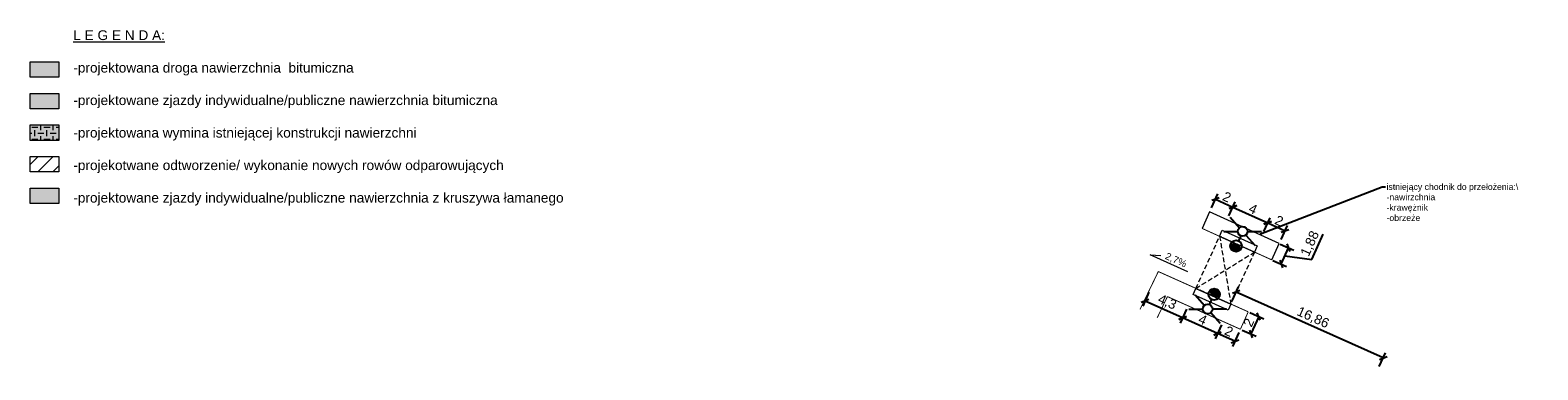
# Model space of a CAD drawing. Header units: metres. Extents: x 6551181 to 6555585, y 5935140 to 5937297.
# Tile 96 of 97: x 6555275 to 6555433, y 5935921 to 5935957. Entities that reach past the tile are written whole.
import ezdxf
from ezdxf import colors
from ezdxf.entities.mleader import LeaderData, LeaderLine
from ezdxf.math import Vec2, Vec3

# ---------------------------------------------------------------- set-up
doc = ezdxf.new("R2010")
doc.units = ezdxf.units.M
doc.linetypes.add('HIDDEN2', pattern=[0.1875, 0.125, -0.0625])
for name, color, linetype, lineweight in [('_dr kreskowanie', 255, 'Continuous', 0), ('_krawężnik 15x30', 30, 'Continuous', 13), ('_kreskowanie zieleń', 74, 'Continuous', 0), ('_kreskowanie zjazd', 252, 'Continuous', 0), ('_kreskowanie zjazd kostka', 190, 'Continuous', 0), ('_opis', 7, 'Continuous', 18), ('_rowy', 3, 'Continuous', 13), ('_wymiar', 140, 'Continuous', 5)]:
    doc.layers.add(name, color=color, linetype=linetype, lineweight=lineweight)
for name, color, linetype in [('_krawężnik 15x22', 74, 'Continuous'), ('_obrzeże 8x30', 2, 'Continuous'), ('_oświetlenie', 1, 'Continuous')]:
    doc.layers.add(name, color=color, linetype=linetype)
doc.layers.add('_linie pomocnicze', color=202, linetype='Continuous', lineweight=13, plot=False)
doc.styles.add('marcin', font='arial.ttf')
doc.dimstyles.new('marcin', dxfattribs={"dimscale": 0.2, "dimtxt": 8, "dimasz": 6, "dimexe": 3, "dimexo": 0.625, "dimgap": 3, "dimtad": 1, "dimdec": 3, "dimrnd": 0.01, "dimtxsty": 'marcin', "dimblk": 'OBLIQUE', "dimcen": 2.5, "dimclrd": 256, "dimadec": 0, "dimazin": 0, "dimtfac": 1, "dimtdec": 3, "dimtmove": 1, "dimatfit": 3, "dimfxl": 8, "dimfxlon": 1, "dimarcsym": 0})
pattern_1 = [(0, (-13836.6547, 9965.43076), (0.635, 0.635), [0.635, -0.635]), (90, (-13836.3372, 9965.74826), (-0.635, 0.635), [0.635, -0.635])]
pattern_2 = [(45, (-13836.6547, 9965.4308), (-1.5715448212, 1.5715448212), []), (45, (-13835.0832, 9965.4308), (-1.5715448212, 1.5715448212), [2.778125, -0.555625, 0, -0.555625])]

# ---------------------------------------------------------------- blocks, each defined once
blk = doc.blocks.new('_Oblique')
at = {"color": 0, "linetype": 'ByBlock', "lineweight": -2}
blk.add_line((-0.5, -0.5), (0.5, 0.5), dxfattribs=at)
blk = doc.blocks.new('*D1172')
at = {"layer": '_wymiar', "color": 0, "lineweight": -2, "transparency": 16777216}
for p, q in [((6555399.57, 5935926.02), (6555398.92, 5935924.56)), ((6555401.4, 5935925.2), (6555400.74, 5935923.74))]:
    blk.add_line(p, q, dxfattribs=at)
at = {"layer": '_wymiar', "lineweight": -2, "transparency": 16777216}
blk.add_line((6555400.99, 5935924.29), (6555399.16, 5935925.1), dxfattribs=at)
at = {"layer": 'Defpoints', "color": 0, "transparency": 16777216}
for p in [(6555400.55, 5935928.19), (6555402.37, 5935927.38), (6555399.16, 5935925.1)]:
    blk.add_point(p, dxfattribs=at)
at = {"layer": '_wymiar', "lineweight": -2, "transparency": 16777216, "xscale": 0.6000000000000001, "yscale": 0.6000000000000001, "zscale": 0.6000000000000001}
for p, rotation in [((6555399.16, 5935925.1), 155.8438077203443), ((6555400.99, 5935924.29), 335.8438077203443)]:
    blk.add_blockref('_Oblique', p, dxfattribs=dict(at, rotation=rotation))
at = {"layer": '_wymiar', "color": 0, "transparency": 16777216, "insert": (6555400.36, 5935925.34), "char_height": 1, "attachment_point": 5, "rotation": 335.8438, "style": 'marcin'}
blk.add_mtext('2', dxfattribs=at)
blk = doc.blocks.new('*D1173')
at = {"layer": '_wymiar', "color": 0, "lineweight": -2, "transparency": 16777216}
for p, q in [((6555395.92, 5935927.65), (6555395.27, 5935926.19)), ((6555399.57, 5935926.02), (6555398.92, 5935924.56))]:
    blk.add_line(p, q, dxfattribs=at)
at = {"layer": '_wymiar', "lineweight": -2, "transparency": 16777216}
blk.add_line((6555399.16, 5935925.1), (6555395.51, 5935926.74), dxfattribs=at)
at = {"layer": 'Defpoints', "color": 0, "transparency": 16777216}
for p in [(6555396.9, 5935929.83), (6555400.55, 5935928.19), (6555395.51, 5935926.74)]:
    blk.add_point(p, dxfattribs=at)
at = {"layer": '_wymiar', "lineweight": -2, "transparency": 16777216, "xscale": 0.6000000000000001, "yscale": 0.6000000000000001, "zscale": 0.6000000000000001}
for p, rotation in [((6555395.51, 5935926.74), 155.8438077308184), ((6555399.16, 5935925.1), 335.8438077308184)]:
    blk.add_blockref('_Oblique', p, dxfattribs=dict(at, rotation=rotation))
at = {"layer": '_wymiar', "color": 0, "transparency": 16777216, "insert": (6555397.62, 5935926.56), "char_height": 1, "attachment_point": 5, "rotation": 335.8438, "style": 'marcin'}
blk.add_mtext('4', dxfattribs=at)
blk = doc.blocks.new('*D1174')
at = {"layer": '_wymiar', "color": 0, "lineweight": -2, "transparency": 16777216}
for p, q in [((6555391.99, 5935929.42), (6555391.34, 5935927.96)), ((6555395.92, 5935927.65), (6555395.27, 5935926.19))]:
    blk.add_line(p, q, dxfattribs=at)
at = {"layer": '_wymiar', "lineweight": -2, "transparency": 16777216}
blk.add_line((6555395.51, 5935926.74), (6555391.59, 5935928.5), dxfattribs=at)
at = {"layer": 'Defpoints', "color": 0, "transparency": 16777216}
for p in [(6555392.97, 5935931.59), (6555396.9, 5935929.83), (6555391.59, 5935928.5)]:
    blk.add_point(p, dxfattribs=at)
at = {"layer": '_wymiar', "lineweight": -2, "transparency": 16777216, "xscale": 0.6000000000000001, "yscale": 0.6000000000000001, "zscale": 0.6000000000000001}
for p, rotation in [((6555391.59, 5935928.5), 155.8438077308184), ((6555395.51, 5935926.74), 335.8438077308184)]:
    blk.add_blockref('_Oblique', p, dxfattribs=dict(at, rotation=rotation))
at = {"layer": '_wymiar', "color": 0, "transparency": 16777216, "insert": (6555393.88, 5935928.35), "char_height": 1, "attachment_point": 5, "rotation": 335.8438, "style": 'marcin'}
blk.add_mtext('4,3', dxfattribs=at)
blk = doc.blocks.new('*D1175')
at = {"layer": '_wymiar', "color": 0, "lineweight": -2, "transparency": 16777216}
for p, q in [((6555398.54, 5935938.26), (6555399.2, 5935939.72)), ((6555400.36, 5935937.43), (6555401.02, 5935938.89))]:
    blk.add_line(p, q, dxfattribs=at)
at = {"layer": '_wymiar', "lineweight": -2, "transparency": 16777216}
blk.add_line((6555398.95, 5935939.17), (6555400.77, 5935938.34), dxfattribs=at)
at = {"layer": 'Defpoints', "color": 0, "transparency": 16777216}
for p in [(6555400.77, 5935938.34), (6555397.56, 5935936.11), (6555399.38, 5935935.28)]:
    blk.add_point(p, dxfattribs=at)
at = {"layer": '_wymiar', "lineweight": -2, "transparency": 16777216, "xscale": 0.6000000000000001, "yscale": 0.6000000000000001, "zscale": 0.6000000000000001}
for p, rotation in [((6555398.95, 5935939.17), 155.5372996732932), ((6555400.77, 5935938.34), 335.5372996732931)]:
    blk.add_blockref('_Oblique', p, dxfattribs=dict(at, rotation=rotation))
at = {"layer": '_wymiar', "color": 0, "transparency": 16777216, "insert": (6555400.15, 5935939.4), "char_height": 1, "attachment_point": 5, "rotation": 335.5373, "style": 'marcin'}
blk.add_mtext('2', dxfattribs=at)
blk = doc.blocks.new('*D1176')
at = {"layer": '_wymiar', "color": 0, "lineweight": -2, "transparency": 16777216}
for p, q in [((6555400.36, 5935937.43), (6555401.02, 5935938.89)), ((6555404, 5935935.78), (6555404.66, 5935937.23))]:
    blk.add_line(p, q, dxfattribs=at)
at = {"layer": '_wymiar', "lineweight": -2, "transparency": 16777216}
blk.add_line((6555400.77, 5935938.34), (6555404.41, 5935936.69), dxfattribs=at)
at = {"layer": 'Defpoints', "color": 0, "transparency": 16777216}
for p in [(6555404.41, 5935936.69), (6555399.38, 5935935.28), (6555403.02, 5935933.63)]:
    blk.add_point(p, dxfattribs=at)
at = {"layer": '_wymiar', "lineweight": -2, "transparency": 16777216, "xscale": 0.6000000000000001, "yscale": 0.6000000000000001, "zscale": 0.6000000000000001}
for p, rotation in [((6555400.77, 5935938.34), 155.5372996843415), ((6555404.41, 5935936.69), 335.5372996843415)]:
    blk.add_blockref('_Oblique', p, dxfattribs=dict(at, rotation=rotation))
at = {"layer": '_wymiar', "color": 0, "transparency": 16777216, "insert": (6555402.88, 5935938.15), "char_height": 1, "attachment_point": 5, "rotation": 335.5373, "style": 'marcin'}
blk.add_mtext('4', dxfattribs=at)
blk = doc.blocks.new('*D1177')
at = {"layer": '_wymiar', "color": 0, "lineweight": -2, "transparency": 16777216}
for p, q in [((6555404, 5935935.78), (6555404.66, 5935937.23)), ((6555405.82, 5935934.95), (6555406.48, 5935936.4))]:
    blk.add_line(p, q, dxfattribs=at)
at = {"layer": '_wymiar', "lineweight": -2, "transparency": 16777216}
blk.add_line((6555404.41, 5935936.69), (6555406.23, 5935935.86), dxfattribs=at)
at = {"layer": 'Defpoints', "color": 0, "transparency": 16777216}
for p in [(6555406.23, 5935935.86), (6555403.02, 5935933.63), (6555404.85, 5935932.81)]:
    blk.add_point(p, dxfattribs=at)
at = {"layer": '_wymiar', "lineweight": -2, "transparency": 16777216, "xscale": 0.6000000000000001, "yscale": 0.6000000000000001, "zscale": 0.6000000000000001}
for p, rotation in [((6555404.41, 5935936.69), 155.5372996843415), ((6555406.23, 5935935.86), 335.5372996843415)]:
    blk.add_blockref('_Oblique', p, dxfattribs=dict(at, rotation=rotation))
at = {"layer": '_wymiar', "color": 0, "transparency": 16777216, "insert": (6555405.61, 5935936.91), "char_height": 1, "attachment_point": 5, "rotation": 335.5373, "style": 'marcin'}
blk.add_mtext('2', dxfattribs=at)
blk = doc.blocks.new('*D1178')
at = {"layer": '_wymiar', "color": 0, "lineweight": -2, "transparency": 16777216}
for p, q in [((6555402.55, 5935927.3), (6555404.01, 5935926.64)), ((6555401.73, 5935925.47), (6555403.19, 5935924.82))]:
    blk.add_line(p, q, dxfattribs=at)
at = {"layer": '_wymiar', "lineweight": -2, "transparency": 16777216}
blk.add_line((6555403.47, 5935926.89), (6555402.65, 5935925.06), dxfattribs=at)
at = {"layer": 'Defpoints', "color": 0, "transparency": 16777216}
for p in [(6555402.37, 5935927.38), (6555401.56, 5935925.55), (6555402.65, 5935925.06)]:
    blk.add_point(p, dxfattribs=at)
at = {"layer": '_wymiar', "lineweight": -2, "transparency": 16777216, "xscale": 0.6000000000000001, "yscale": 0.6000000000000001, "zscale": 0.6000000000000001}
for p, rotation in [((6555403.47, 5935926.89), 65.8438077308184), ((6555402.65, 5935925.06), 245.8438077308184)]:
    blk.add_blockref('_Oblique', p, dxfattribs=dict(at, rotation=rotation))
at = {"layer": '_wymiar', "color": 0, "transparency": 16777216, "insert": (6555402.42, 5935926.26), "char_height": 1, "attachment_point": 5, "rotation": 65.8438, "style": 'marcin'}
blk.add_mtext('2', dxfattribs=at)
blk = doc.blocks.new('*D1179')
at = {"layer": '_wymiar', "color": 0, "lineweight": -2, "transparency": 16777216}
for p, q in [((6555405.73, 5935934.47), (6555407.15, 5935933.83)), ((6555404.96, 5935932.76), (6555406.37, 5935932.12))]:
    blk.add_line(p, q, dxfattribs=at)
at = {"layer": '_wymiar', "lineweight": -2, "transparency": 16777216}
for p, q in [((6555409.01, 5935932.85), (6555410.21, 5935935.49)), ((6555405.82, 5935932.37), (6555406.6, 5935934.08)), ((6555406.21, 5935933.22), (6555409.01, 5935932.85))]:
    blk.add_line(p, q, dxfattribs=at)
at = {"layer": 'Defpoints', "color": 0, "transparency": 16777216}
for p in [(6555405.62, 5935934.52), (6555404.85, 5935932.81), (6555406.6, 5935934.08)]:
    blk.add_point(p, dxfattribs=at)
at = {"layer": '_wymiar', "lineweight": -2, "transparency": 16777216, "xscale": 0.6000000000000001, "yscale": 0.6000000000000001, "zscale": 0.6000000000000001}
for p, rotation in [((6555406.6, 5935934.08), 65.65286749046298), ((6555405.82, 5935932.37), 245.652867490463)]:
    blk.add_blockref('_Oblique', p, dxfattribs=dict(at, rotation=rotation))
at = {"layer": '_wymiar', "color": 0, "transparency": 16777216, "insert": (6555408.88, 5935934.5), "char_height": 1, "attachment_point": 5, "rotation": 65.6529, "style": 'marcin'}
blk.add_mtext('1,88', dxfattribs=at)
blk = doc.blocks.new('*D1180')
at = {"layer": '_wymiar', "color": 0, "lineweight": -2, "transparency": 16777216}
for p, q in [((6555400.7, 5935928.54), (6555401.36, 5935930)), ((6555416.08, 5935921.64), (6555416.74, 5935923.1))]:
    blk.add_line(p, q, dxfattribs=at)
at = {"layer": '_wymiar', "lineweight": -2, "transparency": 16777216}
blk.add_line((6555416.49, 5935922.55), (6555401.11, 5935929.45), dxfattribs=at)
at = {"layer": 'Defpoints', "color": 0, "transparency": 16777216}
for p in [(6555401.11, 5935929.45), (6555400.55, 5935928.19), (6555415.93, 5935921.3)]:
    blk.add_point(p, dxfattribs=at)
at = {"layer": '_wymiar', "lineweight": -2, "transparency": 16777216, "xscale": 0.6000000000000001, "yscale": 0.6000000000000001, "zscale": 0.6000000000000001}
for p, rotation in [((6555401.11, 5935929.45), 155.8595421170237), ((6555416.49, 5935922.55), 335.8595421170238)]:
    blk.add_blockref('_Oblique', p, dxfattribs=dict(at, rotation=rotation))
at = {"layer": '_wymiar', "color": 0, "transparency": 16777216, "insert": (6555409.13, 5935926.73), "char_height": 1, "attachment_point": 5, "rotation": 335.8595, "style": 'marcin'}
blk.add_mtext('16,86', dxfattribs=at)
blk = doc.blocks.new('*D1181')
at = {"layer": '_wymiar', "color": 0, "lineweight": -2, "transparency": 16777216}
for p, q in [((6555399.57, 5935926.02), (6555398.92, 5935924.56)), ((6555401.4, 5935925.2), (6555400.74, 5935923.74))]:
    blk.add_line(p, q, dxfattribs=at)
at = {"layer": '_wymiar', "lineweight": -2, "transparency": 16777216}
blk.add_line((6555400.99, 5935924.29), (6555399.16, 5935925.1), dxfattribs=at)
at = {"layer": 'Defpoints', "color": 0, "transparency": 16777216}
for p in [(6555400.55, 5935928.19), (6555402.37, 5935927.38), (6555399.16, 5935925.1)]:
    blk.add_point(p, dxfattribs=at)
at = {"layer": '_wymiar', "lineweight": -2, "transparency": 16777216, "xscale": 0.6000000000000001, "yscale": 0.6000000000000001, "zscale": 0.6000000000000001}
for p, rotation in [((6555399.16, 5935925.1), 155.8438077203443), ((6555400.99, 5935924.29), 335.8438077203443)]:
    blk.add_blockref('_Oblique', p, dxfattribs=dict(at, rotation=rotation))
at = {"layer": '_wymiar', "color": 0, "transparency": 16777216, "insert": (6555400.36, 5935925.34), "char_height": 1, "attachment_point": 5, "rotation": 335.8438, "style": 'marcin'}
blk.add_mtext('2', dxfattribs=at)
blk = doc.blocks.new('*D1182')
at = {"layer": '_wymiar', "color": 0, "lineweight": -2, "transparency": 16777216}
for p, q in [((6555395.92, 5935927.65), (6555395.27, 5935926.19)), ((6555399.57, 5935926.02), (6555398.92, 5935924.56))]:
    blk.add_line(p, q, dxfattribs=at)
at = {"layer": '_wymiar', "lineweight": -2, "transparency": 16777216}
blk.add_line((6555399.16, 5935925.1), (6555395.51, 5935926.74), dxfattribs=at)
at = {"layer": 'Defpoints', "color": 0, "transparency": 16777216}
for p in [(6555396.9, 5935929.83), (6555400.55, 5935928.19), (6555395.51, 5935926.74)]:
    blk.add_point(p, dxfattribs=at)
at = {"layer": '_wymiar', "lineweight": -2, "transparency": 16777216, "xscale": 0.6000000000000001, "yscale": 0.6000000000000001, "zscale": 0.6000000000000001}
for p, rotation in [((6555395.51, 5935926.74), 155.8438077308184), ((6555399.16, 5935925.1), 335.8438077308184)]:
    blk.add_blockref('_Oblique', p, dxfattribs=dict(at, rotation=rotation))
at = {"layer": '_wymiar', "color": 0, "transparency": 16777216, "insert": (6555397.62, 5935926.56), "char_height": 1, "attachment_point": 5, "rotation": 335.8438, "style": 'marcin'}
blk.add_mtext('4', dxfattribs=at)
blk = doc.blocks.new('*D1183')
at = {"layer": '_wymiar', "color": 0, "lineweight": -2, "transparency": 16777216}
for p, q in [((6555391.99, 5935929.42), (6555391.34, 5935927.96)), ((6555395.92, 5935927.65), (6555395.27, 5935926.19))]:
    blk.add_line(p, q, dxfattribs=at)
at = {"layer": '_wymiar', "lineweight": -2, "transparency": 16777216}
blk.add_line((6555395.51, 5935926.74), (6555391.59, 5935928.5), dxfattribs=at)
at = {"layer": 'Defpoints', "color": 0, "transparency": 16777216}
for p in [(6555392.97, 5935931.59), (6555396.9, 5935929.83), (6555391.59, 5935928.5)]:
    blk.add_point(p, dxfattribs=at)
at = {"layer": '_wymiar', "lineweight": -2, "transparency": 16777216, "xscale": 0.6000000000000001, "yscale": 0.6000000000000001, "zscale": 0.6000000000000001}
for p, rotation in [((6555391.59, 5935928.5), 155.8438077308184), ((6555395.51, 5935926.74), 335.8438077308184)]:
    blk.add_blockref('_Oblique', p, dxfattribs=dict(at, rotation=rotation))
at = {"layer": '_wymiar', "color": 0, "transparency": 16777216, "insert": (6555393.88, 5935928.35), "char_height": 1, "attachment_point": 5, "rotation": 335.8438, "style": 'marcin'}
blk.add_mtext('4,3', dxfattribs=at)
blk = doc.blocks.new('*D1184')
at = {"layer": '_wymiar', "color": 0, "lineweight": -2, "transparency": 16777216}
for p, q in [((6555398.54, 5935938.26), (6555399.2, 5935939.72)), ((6555400.36, 5935937.43), (6555401.02, 5935938.89))]:
    blk.add_line(p, q, dxfattribs=at)
at = {"layer": '_wymiar', "lineweight": -2, "transparency": 16777216}
blk.add_line((6555398.95, 5935939.17), (6555400.77, 5935938.34), dxfattribs=at)
at = {"layer": 'Defpoints', "color": 0, "transparency": 16777216}
for p in [(6555400.77, 5935938.34), (6555397.56, 5935936.11), (6555399.38, 5935935.28)]:
    blk.add_point(p, dxfattribs=at)
at = {"layer": '_wymiar', "lineweight": -2, "transparency": 16777216, "xscale": 0.6000000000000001, "yscale": 0.6000000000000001, "zscale": 0.6000000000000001}
for p, rotation in [((6555398.95, 5935939.17), 155.5372996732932), ((6555400.77, 5935938.34), 335.5372996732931)]:
    blk.add_blockref('_Oblique', p, dxfattribs=dict(at, rotation=rotation))
at = {"layer": '_wymiar', "color": 0, "transparency": 16777216, "insert": (6555400.15, 5935939.4), "char_height": 1, "attachment_point": 5, "rotation": 335.5373, "style": 'marcin'}
blk.add_mtext('2', dxfattribs=at)
blk = doc.blocks.new('*D1185')
at = {"layer": '_wymiar', "color": 0, "lineweight": -2, "transparency": 16777216}
for p, q in [((6555400.36, 5935937.43), (6555401.02, 5935938.89)), ((6555404, 5935935.78), (6555404.66, 5935937.23))]:
    blk.add_line(p, q, dxfattribs=at)
at = {"layer": '_wymiar', "lineweight": -2, "transparency": 16777216}
blk.add_line((6555400.77, 5935938.34), (6555404.41, 5935936.69), dxfattribs=at)
at = {"layer": 'Defpoints', "color": 0, "transparency": 16777216}
for p in [(6555404.41, 5935936.69), (6555399.38, 5935935.28), (6555403.02, 5935933.63)]:
    blk.add_point(p, dxfattribs=at)
at = {"layer": '_wymiar', "lineweight": -2, "transparency": 16777216, "xscale": 0.6000000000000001, "yscale": 0.6000000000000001, "zscale": 0.6000000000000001}
for p, rotation in [((6555400.77, 5935938.34), 155.5372996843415), ((6555404.41, 5935936.69), 335.5372996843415)]:
    blk.add_blockref('_Oblique', p, dxfattribs=dict(at, rotation=rotation))
at = {"layer": '_wymiar', "color": 0, "transparency": 16777216, "insert": (6555402.88, 5935938.15), "char_height": 1, "attachment_point": 5, "rotation": 335.5373, "style": 'marcin'}
blk.add_mtext('4', dxfattribs=at)
blk = doc.blocks.new('*D1186')
at = {"layer": '_wymiar', "color": 0, "lineweight": -2, "transparency": 16777216}
for p, q in [((6555404, 5935935.78), (6555404.66, 5935937.23)), ((6555405.82, 5935934.95), (6555406.48, 5935936.4))]:
    blk.add_line(p, q, dxfattribs=at)
at = {"layer": '_wymiar', "lineweight": -2, "transparency": 16777216}
blk.add_line((6555404.41, 5935936.69), (6555406.23, 5935935.86), dxfattribs=at)
at = {"layer": 'Defpoints', "color": 0, "transparency": 16777216}
for p in [(6555406.23, 5935935.86), (6555403.02, 5935933.63), (6555404.85, 5935932.81)]:
    blk.add_point(p, dxfattribs=at)
at = {"layer": '_wymiar', "lineweight": -2, "transparency": 16777216, "xscale": 0.6000000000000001, "yscale": 0.6000000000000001, "zscale": 0.6000000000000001}
for p, rotation in [((6555404.41, 5935936.69), 155.5372996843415), ((6555406.23, 5935935.86), 335.5372996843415)]:
    blk.add_blockref('_Oblique', p, dxfattribs=dict(at, rotation=rotation))
at = {"layer": '_wymiar', "color": 0, "transparency": 16777216, "insert": (6555405.61, 5935936.91), "char_height": 1, "attachment_point": 5, "rotation": 335.5373, "style": 'marcin'}
blk.add_mtext('2', dxfattribs=at)
blk = doc.blocks.new('*D1187')
at = {"layer": '_wymiar', "color": 0, "lineweight": -2, "transparency": 16777216}
for p, q in [((6555402.55, 5935927.3), (6555404.01, 5935926.64)), ((6555401.73, 5935925.47), (6555403.19, 5935924.82))]:
    blk.add_line(p, q, dxfattribs=at)
at = {"layer": '_wymiar', "lineweight": -2, "transparency": 16777216}
blk.add_line((6555403.47, 5935926.89), (6555402.65, 5935925.06), dxfattribs=at)
at = {"layer": 'Defpoints', "color": 0, "transparency": 16777216}
for p in [(6555402.37, 5935927.38), (6555401.56, 5935925.55), (6555402.65, 5935925.06)]:
    blk.add_point(p, dxfattribs=at)
at = {"layer": '_wymiar', "lineweight": -2, "transparency": 16777216, "xscale": 0.6000000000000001, "yscale": 0.6000000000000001, "zscale": 0.6000000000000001}
for p, rotation in [((6555403.47, 5935926.89), 65.8438077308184), ((6555402.65, 5935925.06), 245.8438077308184)]:
    blk.add_blockref('_Oblique', p, dxfattribs=dict(at, rotation=rotation))
at = {"layer": '_wymiar', "color": 0, "transparency": 16777216, "insert": (6555402.42, 5935926.26), "char_height": 1, "attachment_point": 5, "rotation": 65.8438, "style": 'marcin'}
blk.add_mtext('2', dxfattribs=at)
blk = doc.blocks.new('*D1188')
at = {"layer": '_wymiar', "color": 0, "lineweight": -2, "transparency": 16777216}
for p, q in [((6555405.73, 5935934.47), (6555407.15, 5935933.83)), ((6555404.96, 5935932.76), (6555406.37, 5935932.12))]:
    blk.add_line(p, q, dxfattribs=at)
at = {"layer": '_wymiar', "lineweight": -2, "transparency": 16777216}
for p, q in [((6555409.01, 5935932.85), (6555410.21, 5935935.49)), ((6555405.82, 5935932.37), (6555406.6, 5935934.08)), ((6555406.21, 5935933.22), (6555409.01, 5935932.85))]:
    blk.add_line(p, q, dxfattribs=at)
at = {"layer": 'Defpoints', "color": 0, "transparency": 16777216}
for p in [(6555405.62, 5935934.52), (6555404.85, 5935932.81), (6555406.6, 5935934.08)]:
    blk.add_point(p, dxfattribs=at)
at = {"layer": '_wymiar', "lineweight": -2, "transparency": 16777216, "xscale": 0.6000000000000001, "yscale": 0.6000000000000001, "zscale": 0.6000000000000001}
for p, rotation in [((6555406.6, 5935934.08), 65.65286749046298), ((6555405.82, 5935932.37), 245.652867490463)]:
    blk.add_blockref('_Oblique', p, dxfattribs=dict(at, rotation=rotation))
at = {"layer": '_wymiar', "color": 0, "transparency": 16777216, "insert": (6555408.88, 5935934.5), "char_height": 1, "attachment_point": 5, "rotation": 65.6529, "style": 'marcin'}
blk.add_mtext('1,88', dxfattribs=at)
blk = doc.blocks.new('*D1189')
at = {"layer": '_wymiar', "color": 0, "lineweight": -2, "transparency": 16777216}
for p, q in [((6555400.7, 5935928.54), (6555401.36, 5935930)), ((6555416.08, 5935921.64), (6555416.74, 5935923.1))]:
    blk.add_line(p, q, dxfattribs=at)
at = {"layer": '_wymiar', "lineweight": -2, "transparency": 16777216}
blk.add_line((6555416.49, 5935922.55), (6555401.11, 5935929.45), dxfattribs=at)
at = {"layer": 'Defpoints', "color": 0, "transparency": 16777216}
for p in [(6555401.11, 5935929.45), (6555400.55, 5935928.19), (6555415.93, 5935921.3)]:
    blk.add_point(p, dxfattribs=at)
at = {"layer": '_wymiar', "lineweight": -2, "transparency": 16777216, "xscale": 0.6000000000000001, "yscale": 0.6000000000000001, "zscale": 0.6000000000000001}
for p, rotation in [((6555401.11, 5935929.45), 155.8595421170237), ((6555416.49, 5935922.55), 335.8595421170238)]:
    blk.add_blockref('_Oblique', p, dxfattribs=dict(at, rotation=rotation))
at = {"layer": '_wymiar', "color": 0, "transparency": 16777216, "insert": (6555409.13, 5935926.73), "char_height": 1, "attachment_point": 5, "rotation": 335.8595, "style": 'marcin'}
blk.add_mtext('16,86', dxfattribs=at)

msp = doc.modelspace()

# ---------------------------------------------------------------- hatches: boundary and pattern name
at = {"layer": '_dr kreskowanie'}
h = msp.add_hatch(dxfattribs=at)
h.set_pattern_fill('CHECKER', color=22, scale=0.05, style=0)
h.set_pattern_definition(pattern_1)
h.paths.add_polyline_path([(6555277.9995, 5935946.9391), (6555275.0051, 5935946.9391), (6555275.0051, 5935945.3257), (6555277.9995, 5935945.3257)])
h = msp.add_hatch(dxfattribs=at)
h.set_pattern_fill('CHECKER', color=22, scale=0.05, style=0)
h.set_pattern_definition(pattern_1)
h.paths.add_polyline_path([(6555277.9995, 5935946.9391), (6555275.0051, 5935946.9391), (6555275.0051, 5935945.3257), (6555277.9995, 5935945.3257)])
at = {"layer": '_kreskowanie zieleń'}
h = msp.add_hatch(color=253, dxfattribs=at)
h.dxf.hatch_style = 1
h.paths.add_polyline_path([(6555277.9995, 5935953.5477), (6555275.0051, 5935953.5477), (6555275.0051, 5935951.9343), (6555277.9995, 5935951.9343)])
h = msp.add_hatch(color=253, dxfattribs=at)
h.dxf.hatch_style = 1
h.paths.add_polyline_path([(6555277.9995, 5935953.5477), (6555275.0051, 5935953.5477), (6555275.0051, 5935951.9343), (6555277.9995, 5935951.9343)])
h = msp.add_hatch(color=253, dxfattribs=at)
h.dxf.hatch_style = 1
h.paths.add_polyline_path([(6555277.9995, 5935946.9391), (6555275.0051, 5935946.9391), (6555275.0051, 5935945.3257), (6555277.9995, 5935945.3257)])
h = msp.add_hatch(color=253, dxfattribs=at)
h.dxf.hatch_style = 1
h.paths.add_polyline_path([(6555277.9995, 5935946.9391), (6555275.0051, 5935946.9391), (6555275.0051, 5935945.3257), (6555277.9995, 5935945.3257)])
at = {"layer": '_kreskowanie zjazd'}
h = msp.add_hatch(color=256, dxfattribs=at)
h.dxf.hatch_style = 1
h.paths.add_polyline_path([(6555277.9995, 5935950.238), (6555275.0051, 5935950.238), (6555275.0051, 5935948.6246), (6555277.9995, 5935948.6246)])
h = msp.add_hatch(color=256, dxfattribs=at)
h.dxf.hatch_style = 1
h.paths.add_polyline_path([(6555277.9995, 5935950.238), (6555275.0051, 5935950.238), (6555275.0051, 5935948.6246), (6555277.9995, 5935948.6246)])
at = {"layer": '_kreskowanie zjazd kostka'}
h = msp.add_hatch(color=256, dxfattribs=at)
h.dxf.hatch_style = 1
h.paths.add_polyline_path([(6555277.9995, 5935940.3251), (6555275.0051, 5935940.3251), (6555275.0051, 5935938.7117), (6555277.9995, 5935938.7117)])
h = msp.add_hatch(color=256, dxfattribs=at)
h.dxf.hatch_style = 1
h.paths.add_polyline_path([(6555277.9995, 5935940.3251), (6555275.0051, 5935940.3251), (6555275.0051, 5935938.7117), (6555277.9995, 5935938.7117)])
at = {"layer": '_oświetlenie'}
for points in [[(6555400.5019, 5935934.2956, -0.68175416), (6555401.5116, 5935933.8371, -0.68175416)], [(6555400.5019, 5935934.2956, -0.68175416), (6555401.5116, 5935933.8371, -0.68175416)], [(6555398.3968, 5935929.631, 0.68175416), (6555399.4086, 5935929.1772, 0.68175416)], [(6555398.3968, 5935929.631, 0.68175416), (6555399.4086, 5935929.1772, 0.68175416)]]:
    msp.add_hatch(color=256, dxfattribs=at).paths.add_polyline_path(points)
at = {"layer": '_rowy'}
h = msp.add_hatch(dxfattribs=at)
h.set_pattern_fill('ANSI35', color=256, scale=0.35, style=0)
h.set_pattern_definition(pattern_2)
h.paths.add_polyline_path([(6555277.9995, 5935943.6348), (6555275.0051, 5935943.6348), (6555275.0051, 5935942.0214), (6555277.9995, 5935942.0214)])
h = msp.add_hatch(dxfattribs=at)
h.set_pattern_fill('ANSI35', color=256, scale=0.35, style=0)
h.set_pattern_definition(pattern_2)
h.paths.add_polyline_path([(6555277.9995, 5935943.6348), (6555275.0051, 5935943.6348), (6555275.0051, 5935942.0214), (6555277.9995, 5935942.0214)])

# ---------------------------------------------------------------- linework, layer by layer
at = {"layer": '_krawężnik 15x22', "linetype": 'HIDDEN2', "lineweight": 40, "ltscale": 4, "const_width": 0.1}
for points in [[(6555397.5567, 5935936.1067), (6555399.3771, 5935935.2785), (6555403.0231, 5935933.6331), (6555404.8452, 5935932.8086)], [(6555397.5567, 5935936.1067), (6555399.3771, 5935935.2785), (6555403.0231, 5935933.6331), (6555404.8452, 5935932.8086)], [(6555397.5567, 5935936.1067), (6555399.3771, 5935935.2785), (6555403.0231, 5935933.6331), (6555404.8452, 5935932.8086)], [(6555397.5567, 5935936.1067), (6555399.3771, 5935935.2785), (6555403.0231, 5935933.6331), (6555404.8452, 5935932.8086)], [(6555396.8991, 5935929.8315), (6555392.9715, 5935931.593)], [(6555396.8991, 5935929.8315), (6555392.9715, 5935931.593)], [(6555396.8991, 5935929.8315), (6555392.9715, 5935931.593)], [(6555396.8991, 5935929.8315), (6555392.9715, 5935931.593)], [(6555402.3737, 5935927.3761), (6555400.5488, 5935928.1946)], [(6555402.3737, 5935927.3761), (6555400.5488, 5935928.1946)], [(6555402.3737, 5935927.3761), (6555400.5488, 5935928.1946)], [(6555402.3737, 5935927.3761), (6555400.5488, 5935928.1946)]]:
    msp.add_lwpolyline(points, dxfattribs=at)
at = {"layer": '_krawężnik 15x30', "linetype": 'HIDDEN2', "lineweight": 40, "ltscale": 4, "const_width": 0.1}
msp.add_lwpolyline([(6555400.5488, 5935928.1946), (6555396.8991, 5935929.8315)], dxfattribs=at)
msp.add_lwpolyline([(6555400.5488, 5935928.1946), (6555396.8991, 5935929.8315)], dxfattribs=at)
at = {"layer": '_linie pomocnicze', "ltscale": 4}
msp.add_lwpolyline([(6555404.8452, 5935932.8086), (6555405.6205, 5935934.522), (6555398.3393, 5935937.8296), (6555397.5567, 5935936.1067)], dxfattribs=at)
msp.add_lwpolyline([(6555404.8452, 5935932.8086), (6555405.6205, 5935934.522), (6555398.3393, 5935937.8296), (6555397.5567, 5935936.1067)], dxfattribs=at)
msp.add_lwpolyline([(6555404.8452, 5935932.8086), (6555405.6205, 5935934.522), (6555398.3393, 5935937.8296), (6555397.5567, 5935936.1067)], dxfattribs=at)
msp.add_lwpolyline([(6555404.8452, 5935932.8086), (6555405.6205, 5935934.522), (6555398.3393, 5935937.8296), (6555397.5567, 5935936.1067)], dxfattribs=at)
at = {"layer": '_linie pomocnicze'}
for points in [[(6555403.3095, 5935934.2718), (6555403.0231, 5935933.6331), (6555399.3733, 5935935.27), (6555399.6597, 5935935.9087), (6555403.3095, 5935934.2718)], [(6555403.3095, 5935934.2718), (6555403.0231, 5935933.6331), (6555399.3733, 5935935.27), (6555399.6597, 5935935.9087), (6555403.3095, 5935934.2718)], [(6555403.3095, 5935934.2718), (6555403.0231, 5935933.6331), (6555399.3733, 5935935.27), (6555399.6597, 5935935.9087), (6555403.3095, 5935934.2718)], [(6555403.3095, 5935934.2718), (6555403.0231, 5935933.6331), (6555399.3733, 5935935.27), (6555399.6597, 5935935.9087), (6555403.3095, 5935934.2718)], [(6555400.5488, 5935928.1946), (6555400.2624, 5935927.5559), (6555396.6126, 5935929.1928), (6555396.8991, 5935929.8315), (6555400.5488, 5935928.1946)], [(6555400.5488, 5935928.1946), (6555400.2624, 5935927.5559), (6555396.6126, 5935929.1928), (6555396.8991, 5935929.8315), (6555400.5488, 5935928.1946)], [(6555400.5488, 5935928.1946), (6555400.2624, 5935927.5559), (6555396.6126, 5935929.1928), (6555396.8991, 5935929.8315), (6555400.5488, 5935928.1946)], [(6555400.5488, 5935928.1946), (6555400.2624, 5935927.5559), (6555396.6126, 5935929.1928), (6555396.8991, 5935929.8315), (6555400.5488, 5935928.1946)]]:
    msp.add_lwpolyline(points, dxfattribs=at)
at = {"layer": '_linie pomocnicze', "linetype": 'HIDDEN2', "ltscale": 4}
msp.add_lwpolyline([(6555396.8991, 5935929.8315), (6555399.3771, 5935935.2785), (6555403.0231, 5935933.6331), (6555400.5488, 5935928.1946), (6555396.8991, 5935929.8315), (6555403.0231, 5935933.6331), (6555399.3821, 5935935.2895), (6555400.5488, 5935928.1946)], dxfattribs=at)
msp.add_lwpolyline([(6555396.8991, 5935929.8315), (6555399.3771, 5935935.2785), (6555403.0231, 5935933.6331), (6555400.5488, 5935928.1946), (6555396.8991, 5935929.8315), (6555403.0231, 5935933.6331), (6555399.3821, 5935935.2895), (6555400.5488, 5935928.1946)], dxfattribs=at)
msp.add_lwpolyline([(6555396.8991, 5935929.8315), (6555399.3771, 5935935.2785), (6555403.0231, 5935933.6331), (6555400.5488, 5935928.1946), (6555396.8991, 5935929.8315), (6555403.0231, 5935933.6331), (6555399.3821, 5935935.2895), (6555400.5488, 5935928.1946)], dxfattribs=at)
msp.add_lwpolyline([(6555396.8991, 5935929.8315), (6555399.3771, 5935935.2785), (6555403.0231, 5935933.6331), (6555400.5488, 5935928.1946), (6555396.8991, 5935929.8315), (6555403.0231, 5935933.6331), (6555399.3821, 5935935.2895), (6555400.5488, 5935928.1946)], dxfattribs=at)
at = {"layer": '_obrzeże 8x30', "linetype": 'HIDDEN2', "lineweight": 40, "ltscale": 4, "const_width": 0.1}
for points in [[(6555392.9715, 5935931.593), (6555391.0555, 5935927.624)], [(6555392.9715, 5935931.593), (6555391.0555, 5935927.624)], [(6555393.9273, 5935928.9724), (6555392.8567, 5935926.7545)], [(6555393.9273, 5935928.9724), (6555392.8567, 5935926.7545)], [(6555401.5553, 5935925.5512), (6555393.9273, 5935928.9724)], [(6555401.5553, 5935925.5512), (6555393.9273, 5935928.9724)], [(6555401.5553, 5935925.5512), (6555402.3737, 5935927.3761)], [(6555401.5553, 5935925.5512), (6555402.3737, 5935927.3761)]]:
    msp.add_lwpolyline(points, dxfattribs=at)
at = {"layer": '_opis', "linetype": 'Continuous'}
for points in [[(6555275.0051, 5935953.5477), (6555277.9995, 5935953.5477), (6555277.9995, 5935951.9343), (6555275.0051, 5935951.9343)], [(6555275.0051, 5935953.5477), (6555277.9995, 5935953.5477), (6555277.9995, 5935951.9343), (6555275.0051, 5935951.9343)], [(6555275.0051, 5935950.238), (6555277.9995, 5935950.238), (6555277.9995, 5935948.6246), (6555275.0051, 5935948.6246)], [(6555275.0051, 5935950.238), (6555277.9995, 5935950.238), (6555277.9995, 5935948.6246), (6555275.0051, 5935948.6246)], [(6555275.0051, 5935946.9391), (6555277.9995, 5935946.9391), (6555277.9995, 5935945.3257), (6555275.0051, 5935945.3257)], [(6555275.0051, 5935946.9391), (6555277.9995, 5935946.9391), (6555277.9995, 5935945.3257), (6555275.0051, 5935945.3257)], [(6555275.0051, 5935943.6348), (6555277.9995, 5935943.6348), (6555277.9995, 5935942.0214), (6555275.0051, 5935942.0214)], [(6555275.0051, 5935943.6348), (6555277.9995, 5935943.6348), (6555277.9995, 5935942.0214), (6555275.0051, 5935942.0214)], [(6555275.0051, 5935940.3251), (6555277.9995, 5935940.3251), (6555277.9995, 5935938.7117), (6555275.0051, 5935938.7117)], [(6555275.0051, 5935940.3251), (6555277.9995, 5935940.3251), (6555277.9995, 5935938.7117), (6555275.0051, 5935938.7117)]]:
    msp.add_lwpolyline(points, close=True, dxfattribs=at)
at = {"layer": '_opis'}
msp.add_lwpolyline([(6555396.0505, 5935931.5598), (6555392.1032, 5935933.3301), (6555393.2414, 5935933.2701)], dxfattribs=at)
msp.add_lwpolyline([(6555396.0505, 5935931.5598), (6555392.1032, 5935933.3301), (6555393.2414, 5935933.2701)], dxfattribs=at)
at = {"layer": '_oświetlenie'}
for points in [[(6555400.4948, 5935937.2748), (6555401.4609, 5935936.1712)], [(6555400.4948, 5935937.2748), (6555401.4609, 5935936.1712)], [(6555399.823, 5935935.7954), (6555401.2898, 5935935.7943)], [(6555399.823, 5935935.7954), (6555401.2898, 5935935.7943)], [(6555402.2926, 5935935.7935), (6555403.7593, 5935935.7923)], [(6555402.2926, 5935935.7935), (6555403.7593, 5935935.7923)], [(6555401.5839, 5935935.3373), (6555401.343, 5935934.8068)], [(6555401.5839, 5935935.3373), (6555401.343, 5935934.8068)], [(6555402.1215, 5935935.4166), (6555403.0876, 5935934.313)], [(6555402.1215, 5935935.4166), (6555403.0876, 5935934.313)], [(6555396.8229, 5935929.1477), (6555397.7942, 5935928.0486)], [(6555396.8229, 5935929.1477), (6555397.7942, 5935928.0486)], [(6555398.3314, 5935928.1304), (6555398.5699, 5935928.662)], [(6555398.3314, 5935928.1304), (6555398.5699, 5935928.662)], [(6555396.1581, 5935927.6653), (6555397.6248, 5935927.6709)], [(6555396.1581, 5935927.6653), (6555397.6248, 5935927.6709)], [(6555398.4583, 5935927.2971), (6555399.4295, 5935926.198)], [(6555398.4583, 5935927.2971), (6555399.4295, 5935926.198)], [(6555398.6277, 5935927.6748), (6555400.0944, 5935927.6804)], [(6555398.6277, 5935927.6748), (6555400.0944, 5935927.6804)]]:
    msp.add_lwpolyline(points, dxfattribs=at)
for centre, radius in [((6555401.7912, 5935935.7939), 0.5014), ((6555401.7912, 5935935.7939), 0.5014), ((6555401.0967, 5935934.2645), 0.5956), ((6555401.0967, 5935934.2645), 0.5956), ((6555398.8136, 5935929.2055), 0.5956), ((6555398.8136, 5935929.2055), 0.5956), ((6555398.1262, 5935927.6729), 0.5014), ((6555398.1262, 5935927.6729), 0.5014)]:
    msp.add_circle(centre, radius, dxfattribs=at)
for centre, start, end in [((6555400.9167, 5935933.8681), 357.008749, 134.14624), ((6555400.9167, 5935933.8681), 357.008749, 134.14624), ((6555398.9917, 5935929.6026), 177.275062, 314.412553), ((6555398.9917, 5935929.6026), 177.275062, 314.412553)]:
    msp.add_arc(centre, 0.5956, start, end, dxfattribs=at)

# ---------------------------------------------------------------- texts
at = {"layer": '_opis', "insert": (6555279.5155, 5935956.8435), "char_height": 0.9072, "width": 57.317884, "attachment_point": 1, "style": 'marcin'}
msp.add_mtext('\\L\\H1.125x;L E G E N D A:\\P\\P\\l-projektowana droga nawierzchnia  bitumiczna\\P\\P-projektowane zjazdy indywidualne/publiczne nawierzchnia bitumiczna\\P\\P-projektowana wymina istniejącej konstrukcji nawierzchni\\P\\P-projekotwane odtworzenie/ wykonanie nowych rowów odparowujących \\P\\P-projektowane zjazdy indywidualne/publiczne nawierzchnia z kruszywa łamanego\\P\\P\\P\\P\\P\\P\\P\\P\\P', dxfattribs=at)
msp.add_mtext('\\L\\H1.125x;L E G E N D A:\\P\\P\\l-projektowana droga nawierzchnia  bitumiczna\\P\\P-projektowane zjazdy indywidualne/publiczne nawierzchnia bitumiczna\\P\\P-projektowana wymina istniejącej konstrukcji nawierzchni\\P\\P-projekotwane odtworzenie/ wykonanie nowych rowów odparowujących \\P\\P-projektowane zjazdy indywidualne/publiczne nawierzchnia z kruszywa łamanego\\P\\P\\P\\P\\P\\P\\P\\P\\P', dxfattribs=at)
at = {"layer": '_opis', "insert": (6555393.915, 5935933.6173), "char_height": 0.65, "width": 57.317884, "attachment_point": 1, "rotation": 335.843808, "style": 'marcin'}
msp.add_mtext('\\H1.125x;2,7%', dxfattribs=at)
msp.add_mtext('\\H1.125x;2,7%', dxfattribs=at)

# ---------------------------------------------------------------- dimensions: what is measured, and where the dimension line sits
at = {"layer": '_wymiar'}
for p1, p2, distance, picture, middle in [((6555397.5567, 5935936.1067), (6555399.3771, 5935935.2785), 3.3658, '*D1175', (6555400.1514, 5935939.3953)), ((6555397.5567, 5935936.1067), (6555399.3771, 5935935.2785), 3.3658, '*D1184', (6555400.1514, 5935939.3953)), ((6555404.8452, 5935932.8086), (6555405.6205, 5935934.522), -1.0743, '*D1179', (6555408.3612, 5935933.3593)), ((6555404.8452, 5935932.8086), (6555405.6205, 5935934.522), -1.0743, '*D1188', (6555408.3612, 5935933.3593)), ((6555415.9319, 5935921.3004), (6555400.5488, 5935928.1946), -1.3743, '*D1180', (6555409.13, 5935926.7325)), ((6555415.9319, 5935921.3004), (6555400.5488, 5935928.1946), -1.3743, '*D1189', (6555409.13, 5935926.7325)), ((6555402.3737, 5935927.3761), (6555400.5488, 5935928.1946), 3.3864, '*D1172', (6555400.3628, 5935925.3361)), ((6555402.3737, 5935927.3761), (6555400.5488, 5935928.1946), 3.3864, '*D1181', (6555400.3628, 5935925.3361)), ((6555402.3737, 5935927.3761), (6555401.5553, 5935925.5512), 1.1962, '*D1178', (6555402.4154, 5935926.2615)), ((6555402.3737, 5935927.3761), (6555401.5553, 5935925.5512), 1.1962, '*D1187', (6555402.4154, 5935926.2615))]:
    dim = msp.add_aligned_dim(p1=p1, p2=p2, distance=distance, dimstyle='marcin', override={"dimtxt": 5, "dimasz": 3, "dimgap": 1, "dimfxl": 5}, dxfattribs=at)
    dim.commit()
    dim.dimension.update_dxf_attribs({"geometry": picture, "text_midpoint": middle})
for base, p1, p2, angle, picture, middle in [((6555404.4118, 5935936.6857), (6555399.3771, 5935935.2785), (6555403.0231, 5935933.6331), 335.5373, '*D1176', (6555402.8812, 5935938.1511)), ((6555404.4118, 5935936.6857), (6555399.3771, 5935935.2785), (6555403.0231, 5935933.6331), 335.5373, '*D1185', (6555402.8812, 5935938.1511)), ((6555406.2323, 5935935.8575), (6555403.0231, 5935933.6331), (6555404.8452, 5935932.8086), 335.5373, '*D1177', (6555405.6128, 5935936.9107)), ((6555406.2323, 5935935.8575), (6555403.0231, 5935933.6331), (6555404.8452, 5935932.8086), 335.5373, '*D1186', (6555405.6128, 5935936.9107)), ((6555391.5857, 5935928.5032), (6555396.8991, 5935929.8315), (6555392.9715, 5935931.593), 155.843808, '*D1174', (6555393.8772, 5935928.3532)), ((6555391.5857, 5935928.5032), (6555396.8991, 5935929.8315), (6555392.9715, 5935931.593), 155.843808, '*D1183', (6555393.8772, 5935928.3532)), ((6555395.5133, 5935926.7417), (6555400.5488, 5935928.1946), (6555396.8991, 5935929.8315), 155.843808, '*D1173', (6555397.6246, 5935926.5619)), ((6555395.5133, 5935926.7417), (6555400.5488, 5935928.1946), (6555396.8991, 5935929.8315), 155.843808, '*D1182', (6555397.6246, 5935926.5619))]:
    dim = msp.add_linear_dim(base=base, p1=p1, p2=p2, angle=angle, dimstyle='marcin', override={"dimtxt": 5, "dimasz": 3, "dimgap": 1, "dimfxl": 5}, dxfattribs=at)
    dim.commit()
    dim.dimension.update_dxf_attribs({"geometry": picture, "text_midpoint": middle})

# ---------------------------------------------------------------- leaders
at = {"layer": '_opis'}
ml = msp.add_multileader_mtext('Standard', dxfattribs=at)
ml.set_content('istniejący chodnik do przełożenia:\\\\\\P-nawirzchnia\\P-krawężnik \\P-obrzeże', color=256, style='marcin')
ml.set_leader_properties()
ml.build(insert=Vec2(0, 0))
ml.multileader.update_dxf_attribs({"text_right_attachment_type": 6, "dogleg_length": 0.36, "arrow_head_size": 0.18})
ctx = ml.context
ctx.base_point, ctx.char_height, ctx.arrow_head_size, ctx.landing_gap_size, ctx.plane_origin = Vec3(6555416.7431, 5935940.4568), 0.65, 0.18, 0.09, Vec3(6555485.8143, 5935966.6155)
ctx.right_attachment = 6
notes = []
notes.append((ctx, [(0, (1, 1, 0), (6555416.3831, 5935940.4568), (1, 0), 0.36, [(0, [(6555403.4968, 5935935.4867)], 0, [])])]))
ctx.mtext.insert, ctx.mtext.flow_direction = Vec3(6555416.8331, 5935940.787), 5
ml = msp.add_multileader_mtext('Standard', dxfattribs=at)
ml.set_content('istniejący chodnik do przełożenia:\\\\\\P-nawirzchnia\\P-krawężnik \\P-obrzeże', color=256, style='marcin')
ml.set_leader_properties()
ml.build(insert=Vec2(0, 0))
ml.multileader.update_dxf_attribs({"text_right_attachment_type": 6, "dogleg_length": 0.36, "arrow_head_size": 0.18})
ctx = ml.context
ctx.base_point, ctx.char_height, ctx.arrow_head_size, ctx.landing_gap_size, ctx.plane_origin = Vec3(6555416.7431, 5935940.4568), 0.65, 0.18, 0.09, Vec3(6555485.8143, 5935966.6155)
ctx.right_attachment = 6
notes.append((ctx, [(0, (1, 1, 0), (6555416.3831, 5935940.4568), (1, 0), 0.36, [(0, [(6555403.4968, 5935935.4867)], 0, [])])]))
ctx.mtext.insert, ctx.mtext.flow_direction = Vec3(6555416.8331, 5935940.787), 5
for ctx, leaders in notes:
    for number, flags, end, landing, length, lines in leaders:
        leader = LeaderData()
        leader.index, (leader.has_last_leader_line, leader.has_dogleg_vector, leader.attachment_direction) = number, flags
        leader.last_leader_point, leader.dogleg_vector, leader.dogleg_length = Vec3(end), Vec3(landing), length
        for number, points, colour, breaks in lines:
            line = LeaderLine()
            line.index, line.vertices, line.color, line.breaks = number, Vec3.list(points), colors.encode_raw_color(colour), breaks
            leader.lines.append(line)
        ctx.leaders.append(leader)

doc.saveas('drawing.dxf')
